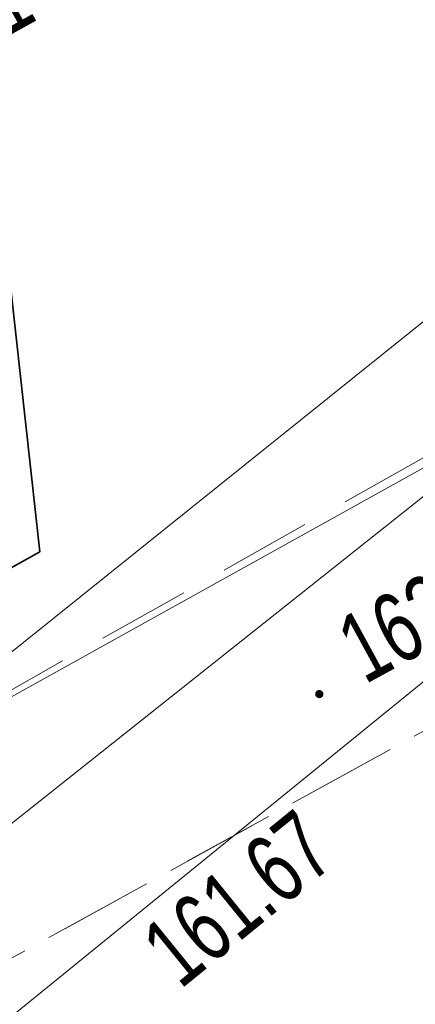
# Model space of a CAD drawing. Header units: metres. Extents: x 0 to 8443948, y 0 to 5887002.
# Tile 85 of 256: x 8442610.51 to 8442614.78, y 5885915.67 to 5885926.29. Entities that reach past the tile are written whole.
import ezdxf
from ezdxf.enums import TextEntityAlignment as Align

# ---------------------------------------------------------------- set-up
doc = ezdxf.new("R2010")
doc.units = ezdxf.units.M
doc.header["$MEASUREMENT"] = 0
for name, pattern in [('1.0_0.5', [1.5, 1, -0.5]), ('1.5_1.0', [2.5, 1.5, -1]), ('1_12', [3, 1, -1, 0, -1])]:
    doc.linetypes.add(name, pattern=pattern)
doc.layers.get('0').update_dxf_attribs({"color": 250, "linetype": 'CONTINUOUS', "lineweight": 5})
doc.layers.add('!str kreskowanie', color=2, linetype='CONTINUOUS', lineweight=5)
doc.layers.add('!STR oś jezdni', color=6, linetype='1_12', lineweight=30)
for name, color, linetype in [('chodnik', 253, 'CONTINUOUS'), ('pikieta sztuczna', 253, 'CONTINUOUS'), ('pikieta sztuczna-Atr2', 253, 'CONTINUOUS'), ('przewód ciepłowniczy', 253, 'CONTINUOUS'), ('przewód kanalizacyjny', 253, 'CONTINUOUS'), ('przewód specjalny', 253, 'CONTINUOUS'), ('rzędna-Atr2', 253, 'CONTINUOUS')]:
    doc.layers.add(name, color=color, linetype=linetype)
doc.styles.get("Standard").update_dxf_attribs({"font": 'Working1250', "width": 0.75})

# ---------------------------------------------------------------- blocks, each defined once
blk = doc.blocks.new('PW01')
at = {"linetype": 'Continuous', "lineweight": 13}
h = blk.add_hatch(color=0, dxfattribs=at)
edge = h.paths.add_edge_path()
edge.add_arc((0, 0), 0.045, 0, 360)

msp = doc.modelspace()

# ---------------------------------------------------------------- hatches: boundary and pattern name
at = {"layer": '!str kreskowanie', "linetype": 'Continuous', "lineweight": 9}
h = msp.add_hatch(dxfattribs=at)
h.set_pattern_fill('ANSI31', color=253, scale=2)
h.set_pattern_definition([(45, (0, 0), (-0.1767766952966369, 0.1767766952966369), [])])
edge = h.paths.add_edge_path()
edge.add_line((8442664.269787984, 5885958.731383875), (8442651.4591051, 5885951.860788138))
edge.add_line((8442651.4591051, 5885951.860788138), (8442651.107003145, 5885951.680213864))
edge.add_line((8442651.107003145, 5885951.680213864), (8442650.825314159, 5885951.547263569))
edge.add_line((8442650.825314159, 5885951.547263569), (8442650.213043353, 5885951.2915528))
edge.add_line((8442650.213043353, 5885951.2915528), (8442649.565351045, 5885951.067618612))
edge.add_line((8442649.565351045, 5885951.067618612), (8442648.907314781, 5885950.886039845))
edge.add_line((8442648.907314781, 5885950.886039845), (8442647.831966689, 5885950.683058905))
edge.add_line((8442647.831966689, 5885950.683058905), (8442646.84144164, 5885950.594299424))
edge.add_line((8442646.84144164, 5885950.594299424), (8442645.745570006, 5885950.602953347))
edge.add_line((8442645.745570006, 5885950.602953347), (8442644.851213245, 5885950.693332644))
edge.add_line((8442644.851213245, 5885950.693332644), (8442643.822552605, 5885950.892538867))
edge.add_line((8442643.822552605, 5885950.892538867), (8442642.989342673, 5885951.132475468))
edge.add_line((8442642.989342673, 5885951.132475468), (8442641.715645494, 5885951.648125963))
edge.add_line((8442641.715645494, 5885951.648125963), (8442641.07972687, 5885951.980826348))
edge.add_line((8442641.07972687, 5885951.980826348), (8442640.364869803, 5885952.423573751))
edge.add_line((8442640.364869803, 5885952.423573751), (8442639.747827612, 5885952.816944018))
edge.add_line((8442639.747827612, 5885952.816944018), (8442638.805722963, 5885953.219358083))
edge.add_line((8442638.805722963, 5885953.219358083), (8442638.043659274, 5885953.448433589))
edge.add_line((8442638.043659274, 5885953.448433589), (8442636.975637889, 5885953.639045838))
edge.add_line((8442636.975637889, 5885953.639045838), (8442636.054566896, 5885953.68831747))
edge.add_line((8442636.054566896, 5885953.68831747), (8442634.452306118, 5885953.524189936))
edge.add_line((8442634.452306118, 5885953.524189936), (8442633.608202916, 5885953.304587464))
edge.add_line((8442633.608202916, 5885953.304587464), (8442632.164634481, 5885952.6866348))
edge.add_line((8442632.164634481, 5885952.6866348), (8442618.406892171, 5885945.060492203))
edge.add_line((8442618.406892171, 5885945.060492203), (8442617.100164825, 5885944.336208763))
edge.add_line((8442617.100164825, 5885944.336208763), (8442616.215008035, 5885943.845590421))
edge.add_line((8442557.16726463, 5885959.805935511), (8442559.13522998, 5885956.209309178))
edge.add_line((8442616.215008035, 5885943.845590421), (8442615.06146254, 5885943.206211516))
edge.add_line((8442559.26141296, 5885962.38233375), (8442557.445368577, 5885961.329242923))
edge.add_line((8442576.933342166, 5886044.913905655), (8442578.660334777, 5886045.772101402))
edge.add_line((8442578.660334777, 5886045.772101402), (8442580.59808973, 5886046.432554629))
edge.add_line((8442580.59808973, 5886046.432554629), (8442582.250428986, 5886046.770649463))
edge.add_line((8442582.250428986, 5886046.770649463), (8442583.979383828, 5886046.919302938))
edge.add_line((8442583.979383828, 5886046.919302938), (8442585.184680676, 5886046.902471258))
edge.add_line((8442585.184680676, 5886046.902471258), (8442586.113924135, 5886046.821928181))
edge.add_line((8442586.113924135, 5886046.821928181), (8442587.197005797, 5886046.652412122))
edge.add_line((8442587.197005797, 5886046.652412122), (8442588.06338871, 5886046.456360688))
edge.add_line((8442588.06338871, 5886046.456360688), (8442589.68940497, 5886045.934469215))
edge.add_line((8442589.68940497, 5886045.934469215), (8442591.090328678, 5886045.307942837))
edge.add_line((8442591.090328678, 5886045.307942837), (8442593.047606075, 5886044.106532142))
edge.add_line((8442593.047606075, 5886044.106532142), (8442593.660625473, 5886043.636002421))
edge.add_line((8442593.660625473, 5886043.636002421), (8442594.465502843, 5886042.934259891))
edge.add_line((8442594.465502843, 5886042.934259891), (8442595.720782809, 5886041.601410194))
edge.add_line((8442595.720782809, 5886041.601410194), (8442596.285916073, 5886040.876494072))
edge.add_line((8442596.285916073, 5886040.876494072), (8442596.924928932, 5886039.926611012))
edge.add_line((8442596.924928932, 5886039.926611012), (8442597.933216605, 5886038.138030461))
edge.add_line((8442597.933216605, 5886038.138030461), (8442639.901510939, 5885962.199846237))
edge.add_line((8442639.901510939, 5885962.199846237), (8442633.109770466, 5885959.516991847))
edge.add_line((8442633.109770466, 5885959.516991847), (8442633.6963819, 5885960.200178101))
edge.add_line((8442633.6963819, 5885960.200178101), (8442633.878216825, 5885960.699639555))
edge.add_line((8442633.878216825, 5885960.699639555), (8442633.92463591, 5885961.128033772))
edge.add_line((8442633.92463591, 5885961.128033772), (8442633.89462505, 5885961.473204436))
edge.add_line((8442633.89462505, 5885961.473204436), (8442633.67516429, 5885962.095324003))
edge.add_line((8442633.67516429, 5885962.095324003), (8442592.816329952, 5886036.026115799))
edge.add_line((8442592.816329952, 5886036.026115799), (8442592.347093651, 5886036.868048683))
edge.add_line((8442592.347093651, 5886036.868048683), (8442591.825374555, 5886037.658524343))
edge.add_line((8442591.825374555, 5886037.658524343), (8442591.454307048, 5886038.129768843))
edge.add_line((8442591.454307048, 5886038.129768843), (8442590.539427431, 5886039.068731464))
edge.add_line((8442590.539427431, 5886039.068731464), (8442589.758505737, 5886039.69752528))
edge.add_line((8442589.758505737, 5886039.69752528), (8442589.585933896, 5886039.818047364))
edge.add_line((8442589.585933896, 5886039.818047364), (8442588.459514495, 5886038.165419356))
edge.add_line((8442588.459514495, 5886038.165419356), (8442587.800346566, 5886038.565106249))
edge.add_line((8442587.800346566, 5886038.565106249), (8442587.401169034, 5886038.763446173))
edge.add_line((8442587.401169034, 5886038.763446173), (8442586.892734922, 5886038.973890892))
edge.add_line((8442586.892734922, 5886038.973890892), (8442586.295614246, 5886039.16596019))
edge.add_line((8442586.295614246, 5886039.16596019), (8442585.886736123, 5886039.265546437))
edge.add_line((8442585.886736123, 5886039.265546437), (8442585.339893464, 5886039.360314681))
edge.add_line((8442585.339893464, 5886039.360314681), (8442584.724419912, 5886039.41627756))
edge.add_line((8442584.724419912, 5886039.41627756), (8442584.219128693, 5886039.422940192))
edge.add_line((8442584.219128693, 5886039.422940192), (8442583.905410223, 5886039.409338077))
edge.add_line((8442583.905410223, 5886039.409338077), (8442583.478480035, 5886039.368843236))
edge.add_line((8442583.478480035, 5886039.368843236), (8442583.033144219, 5886039.299148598))
edge.add_line((8442583.033144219, 5886039.299148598), (8442582.680557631, 5886039.223553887))
edge.add_line((8442582.680557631, 5886039.223553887), (8442582.216511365, 5886039.095484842))
edge.add_line((8442582.216511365, 5886039.095484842), (8442582.016678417, 5886039.026670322))
edge.add_line((8442582.016678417, 5886039.026670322), (8442581.364483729, 5886040.920601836))
edge.add_line((8442581.364483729, 5886040.920601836), (8442580.964649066, 5886040.731154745))
edge.add_line((8442580.964649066, 5886040.731154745), (8442580.43297031, 5886040.252304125))
edge.add_line((8442580.43297031, 5886040.252304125), (8442580.277937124, 5886040.019667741))
edge.add_line((8442580.277937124, 5886040.019667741), (8442580.094039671, 5886039.583945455))
edge.add_line((8442580.094039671, 5886039.583945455), (8442580.015675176, 5886039.029583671))
edge.add_line((8442580.015675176, 5886039.029583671), (8442580.059863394, 5886038.611492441))
edge.add_line((8442580.059863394, 5886038.611492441), (8442580.265301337, 5886038.062013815))
edge.add_line((8442580.265301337, 5886038.062013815), (8442581.161753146, 5886036.440295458))
edge.add_line((8442581.161753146, 5886036.440295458), (8442623.96985033, 5885958.982556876))
edge.add_line((8442623.96985033, 5885958.982556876), (8442624.891557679, 5885957.332484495))
edge.add_line((8442624.891557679, 5885957.332484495), (8442625.277740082, 5885956.801740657))
edge.add_line((8442625.277740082, 5885956.801740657), (8442626.012310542, 5885956.339794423))
edge.add_line((8442626.012310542, 5885956.339794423), (8442626.680497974, 5885956.223500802))
edge.add_line((8442626.680497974, 5885956.223500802), (8442627.424809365, 5885956.365608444))
edge.add_line((8442627.424809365, 5885956.365608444), (8442619.432210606, 5885952.000753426))
edge.add_line((8442619.432210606, 5885952.000753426), (8442620.219729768, 5885952.854496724))
edge.add_line((8442620.219729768, 5885952.854496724), (8442620.3699889, 5885953.615061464))
edge.add_line((8442620.3699889, 5885953.615061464), (8442620.119255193, 5885954.584632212))
edge.add_line((8442620.119255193, 5885954.584632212), (8442619.640353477, 5885955.448650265))
edge.add_line((8442575.226581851, 5886043.970444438), (8442576.933342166, 5886044.913905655))
edge.add_line((8442574.050425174, 5886043.320289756), (8442575.226581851, 5886043.970444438))
edge.add_line((8442544.998763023, 5885989.058336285), (8442548.567478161, 5885982.613418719))
edge.add_line((8442619.640353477, 5885955.448650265), (8442619.156164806, 5885956.322206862))
edge.add_line((8442595.724142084, 5885966.679588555), (8442588.138038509, 5885980.390833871))
edge.add_line((8442588.138038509, 5885980.390833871), (8442587.25953, 5885981.580307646))
edge.add_line((8442587.25953, 5885981.580307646), (8442586.802210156, 5885982.052142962))
edge.add_line((8442586.802210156, 5885982.052142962), (8442586.239579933, 5885982.539092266))
edge.add_line((8442586.239579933, 5885982.539092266), (8442585.747919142, 5885982.896731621))
edge.add_line((8442585.747919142, 5885982.896731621), (8442585.143898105, 5885983.264300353))
edge.add_line((8442585.143898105, 5885983.264300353), (8442584.644827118, 5885983.516254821))
edge.add_line((8442584.644827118, 5885983.516254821), (8442583.782358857, 5885983.855362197))
edge.add_line((8442583.782358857, 5885983.855362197), (8442583.0131845, 5885984.065593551))
edge.add_line((8442583.0131845, 5885984.065593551), (8442582.037754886, 5885984.218209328))
edge.add_line((8442582.037754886, 5885984.218209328), (8442581.291190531, 5885984.253120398))
edge.add_line((8442581.291190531, 5885984.253120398), (8442580.766487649, 5885984.235894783))
edge.add_line((8442580.766487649, 5885984.235894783), (8442579.667590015, 5885984.086633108))
edge.add_line((8442579.667590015, 5885984.086633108), (8442578.764518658, 5885983.843636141))
edge.add_line((8442578.764518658, 5885983.843636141), (8442578.226297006, 5885983.642736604))
edge.add_line((8442578.226297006, 5885983.642736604), (8442577.382363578, 5885983.233168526))
edge.add_line((8442577.382363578, 5885983.233168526), (8442576.913164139, 5885982.973247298))
edge.add_line((8442576.913164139, 5885982.973247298), (8442562.004511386, 5885974.611298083))
edge.add_line((8442562.004511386, 5885974.611298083), (8442560.687597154, 5885973.856377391))
edge.add_line((8442560.687597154, 5885973.856377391), (8442559.754133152, 5885973.098240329))
edge.add_line((8442559.754133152, 5885973.098240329), (8442558.831564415, 5885971.917020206))
edge.add_line((8442558.831564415, 5885971.917020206), (8442558.388200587, 5885971.007070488))
edge.add_line((8442558.388200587, 5885971.007070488), (8442558.102410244, 5885970.027126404))
edge.add_line((8442558.102410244, 5885970.027126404), (8442557.984470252, 5885968.843331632))
edge.add_line((8442557.984470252, 5885968.843331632), (8442558.031951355, 5885968.089993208))
edge.add_line((8442558.031951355, 5885968.089993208), (8442558.215033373, 5885967.196031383))
edge.add_line((8442558.215033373, 5885967.196031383), (8442558.48648053, 5885966.44081024))
edge.add_line((8442558.48648053, 5885966.44081024), (8442558.814047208, 5885965.795336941))
edge.add_line((8442559.507852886, 5885962.525239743), (8442559.26141296, 5885962.38233375))
edge.add_line((8442559.13522998, 5885956.209309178), (8442562.917265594, 5885949.297313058))
edge.add_line((8442557.445368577, 5885961.329242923), (8442557.084191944, 5885960.969681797))
edge.add_line((8442557.084191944, 5885960.969681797), (8442556.98385968, 5885960.733130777))
edge.add_line((8442556.98385968, 5885960.733130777), (8442556.965563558, 5885960.272431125))
edge.add_line((8442556.965563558, 5885960.272431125), (8442557.16726463, 5885959.805935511))
edge.add_line((8442615.06146254, 5885943.206211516), (8442613.65506282, 5885942.426682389))
edge.add_line((8442613.65506282, 5885942.426682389), (8442612.5732038, 5885941.841342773))
edge.add_line((8442612.5732038, 5885941.841342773), (8442612.001622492, 5885941.655464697))
edge.add_line((8442612.001622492, 5885941.655464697), (8442611.364306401, 5885941.586987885))
edge.add_line((8442611.364306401, 5885941.586987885), (8442610.759671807, 5885941.648550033))
edge.add_line((8442610.759671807, 5885941.648550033), (8442610.226871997, 5885941.810975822))
edge.add_line((8442610.226871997, 5885941.810975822), (8442609.625874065, 5885942.142023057))
edge.add_line((8442609.625874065, 5885942.142023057), (8442609.12433156, 5885942.591364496))
edge.add_line((8442609.12433156, 5885942.591364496), (8442608.738745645, 5885943.1356331))
edge.add_line((8442608.738745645, 5885943.1356331), (8442607.999152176, 5885944.412121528))
edge.add_line((8442607.999152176, 5885944.412121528), (8442605.65896882, 5885948.707076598))
edge.add_line((8442558.814047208, 5885965.795336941), (8442559.38337488, 5885964.770547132))
edge.add_line((8442562.917265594, 5885949.297313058), (8442563.060489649, 5885948.997153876))
edge.add_line((8442563.060489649, 5885948.997153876), (8442563.209829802, 5885948.526735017))
edge.add_line((8442563.209829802, 5885948.526735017), (8442563.273053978, 5885948.130033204))
edge.add_line((8442563.273053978, 5885948.130033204), (8442563.281643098, 5885947.705621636))
edge.add_line((8442598.443996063, 5885961.759260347), (8442595.724142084, 5885966.679588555))
edge.add_line((8442559.88036868, 5885963.875958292), (8442559.9900479, 5885963.569384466))
edge.add_line((8442559.9900479, 5885963.569384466), (8442559.970221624, 5885963.124450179))
edge.add_line((8442559.970221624, 5885963.124450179), (8442559.812612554, 5885962.798946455))
edge.add_line((8442559.812612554, 5885962.798946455), (8442559.507852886, 5885962.525239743))
edge.add_line((8442548.567478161, 5885982.613418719), (8442549.173515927, 5885981.678987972))
edge.add_line((8442549.173515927, 5885981.678987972), (8442549.719207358, 5885981.028637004))
edge.add_line((8442549.719207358, 5885981.028637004), (8442550.43915766, 5885980.347616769))
edge.add_line((8442550.43915766, 5885980.347616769), (8442551.453750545, 5885979.626699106))
edge.add_line((8442551.453750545, 5885979.626699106), (8442552.369924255, 5885979.155011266))
edge.add_line((8442552.369924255, 5885979.155011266), (8442553.376053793, 5885978.794396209))
edge.add_line((8442553.376053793, 5885978.794396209), (8442554.839583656, 5885978.521834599))
edge.add_line((8442554.839583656, 5885978.521834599), (8442555.86878927, 5885978.494496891))
edge.add_line((8442555.86878927, 5885978.494496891), (8442556.75491995, 5885978.577584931))
edge.add_line((8442556.75491995, 5885978.577584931), (8442557.850104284, 5885978.821722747))
edge.add_line((8442557.850104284, 5885978.821722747), (8442558.725123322, 5885979.1388735))
edge.add_line((8442558.725123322, 5885979.1388735), (8442559.936428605, 5885979.767126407))
edge.add_line((8442559.936428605, 5885979.767126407), (8442574.798483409, 5885988.089877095))
edge.add_line((8442574.798483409, 5885988.089877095), (8442575.430637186, 5885988.483614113))
edge.add_line((8442575.430637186, 5885988.483614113), (8442575.755758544, 5885988.720039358))
edge.add_line((8442575.755758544, 5885988.720039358), (8442576.11976968, 5885989.016338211))
edge.add_line((8442576.11976968, 5885989.016338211), (8442576.850433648, 5885989.734277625))
edge.add_line((8442576.850433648, 5885989.734277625), (8442577.607794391, 5885990.726352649))
edge.add_line((8442577.607794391, 5885990.726352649), (8442578.09706081, 5885991.5981357))
edge.add_line((8442578.09706081, 5885991.5981357), (8442578.398091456, 5885992.308873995))
edge.add_line((8442578.398091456, 5885992.308873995), (8442578.645516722, 5885993.108642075))
edge.add_line((8442578.645516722, 5885993.108642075), (8442578.76451388, 5885993.660449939))
edge.add_line((8442578.76451388, 5885993.660449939), (8442578.843757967, 5885994.214197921))
edge.add_line((8442578.843757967, 5885994.214197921), (8442578.889656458, 5885995.069925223))
edge.add_line((8442578.889656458, 5885995.069925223), (8442578.87378009, 5885995.573680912))
edge.add_line((8442578.87378009, 5885995.573680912), (8442578.778892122, 5885996.396560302))
edge.add_line((8442578.778892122, 5885996.396560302), (8442578.653765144, 5885996.998296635))
edge.add_line((8442578.653765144, 5885996.998296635), (8442578.413354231, 5885997.789111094))
edge.add_line((8442578.413354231, 5885997.789111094), (8442577.891151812, 5885998.940204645))
edge.add_line((8442577.891151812, 5885998.940204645), (8442555.661492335, 5886039.154576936))
edge.add_line((8442555.661492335, 5886039.154576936), (8442555.192739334, 5886039.902010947))
edge.add_line((8442555.192739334, 5886039.902010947), (8442554.77167942, 5886040.446403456))
edge.add_line((8442554.77167942, 5886040.446403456), (8442554.23035396, 5886041.0263462))
edge.add_line((8442554.23035396, 5886041.0263462), (8442553.338117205, 5886041.773919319))
edge.add_line((8442553.338117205, 5886041.773919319), (8442552.78833011, 5886042.136805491))
edge.add_line((8442552.78833011, 5886042.136805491), (8442551.929394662, 5886042.585738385))
edge.add_line((8442551.929394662, 5886042.585738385), (8442550.874101, 5886042.971803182))
edge.add_line((8442550.874101, 5886042.971803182), (8442550.060152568, 5886043.160817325))
edge.add_line((8442550.060152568, 5886043.160817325), (8442549.172101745, 5886043.267889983))
edge.add_line((8442549.172101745, 5886043.267889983), (8442547.675356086, 5886043.22347142))
edge.add_line((8442547.675356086, 5886043.22347142), (8442547.061056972, 5886043.122880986))
edge.add_line((8442547.061056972, 5886043.122880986), (8442545.817061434, 5886042.762112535))
edge.add_line((8442545.817061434, 5886042.762112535), (8442544.958212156, 5886042.376320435))
edge.add_line((8442544.958212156, 5886042.376320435), (8442556.761535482, 5886048.533241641))
edge.add_line((8442556.761535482, 5886048.533241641), (8442559.144859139, 5886044.221710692))
edge.add_line((8442559.144859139, 5886044.221710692), (8442559.66884726, 5886043.397109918))
edge.add_line((8442559.66884726, 5886043.397109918), (8442560.045474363, 5886042.917121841))
edge.add_line((8442560.045474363, 5886042.917121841), (8442560.365518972, 5886042.561896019))
edge.add_line((8442560.365518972, 5886042.561896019), (8442560.864796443, 5886042.083234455))
edge.add_line((8442560.864796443, 5886042.083234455), (8442561.500294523, 5886041.579377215))
edge.add_line((8442561.500294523, 5886041.579377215), (8442562.018021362, 5886041.239482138))
edge.add_line((8442562.018021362, 5886041.239482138), (8442562.925697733, 5886040.768919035))
edge.add_line((8442562.925697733, 5886040.768919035), (8442563.65215204, 5886040.490743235))
edge.add_line((8442563.65215204, 5886040.490743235), (8442564.729267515, 5886040.218498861))
edge.add_line((8442564.729267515, 5886040.218498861), (8442565.997367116, 5886040.093377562))
edge.add_line((8442565.997367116, 5886040.093377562), (8442566.856995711, 5886040.12361581))
edge.add_line((8442566.856995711, 5886040.12361581), (8442567.775118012, 5886040.259549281))
edge.add_line((8442567.775118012, 5886040.259549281), (8442568.470731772, 5886040.437104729))
edge.add_line((8442568.470731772, 5886040.437104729), (8442569.238608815, 5886040.713781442))
edge.add_line((8442569.238608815, 5886040.713781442), (8442570.392103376, 5886041.298046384))
edge.add_line((8442570.392103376, 5886041.298046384), (8442574.050425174, 5886043.320289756))
edge.add_line((8442563.149043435, 5885945.085960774), (8442563.114333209, 5885944.324342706))
edge.add_line((8442563.114333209, 5885944.324342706), (8442563.160900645, 5885943.797810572))
edge.add_line((8442563.160900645, 5885943.797810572), (8442563.25558707, 5885943.414633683))
edge.add_line((8442563.25558707, 5885943.414633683), (8442563.3893295, 5885943.069609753))
edge.add_line((8442563.3893295, 5885943.069609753), (8442563.618000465, 5885942.628209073))
edge.add_line((8442563.618000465, 5885942.628209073), (8442582.367146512, 5885907.25750681))
edge.add_line((8442582.367146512, 5885907.25750681), (8442582.452884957, 5885907.122939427))
edge.add_line((8442582.452884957, 5885907.122939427), (8442582.584529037, 5885906.980046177))
edge.add_line((8442582.584529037, 5885906.980046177), (8442582.646758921, 5885906.928817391))
edge.add_line((8442582.646758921, 5885906.928817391), (8442582.739224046, 5885906.866550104))
edge.add_line((8442582.739224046, 5885906.866550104), (8442582.919084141, 5885906.782435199))
edge.add_line((8442582.919084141, 5885906.782435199), (8442583.0697653, 5885906.741846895))
edge.add_line((8442583.0697653, 5885906.741846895), (8442583.06, 5885906.68))
edge.add_line((8442583.06, 5885906.68), (8442578.00657704, 5885903.740362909))
edge.add_line((8442578.00657704, 5885903.740362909), (8442552.799026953, 5885951.294995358))
edge.add_line((8442552.799026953, 5885951.294995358), (8442555.684804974, 5885954.32226098))
edge.add_line((8442555.684804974, 5885954.32226098), (8442507.860863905, 5886017.712586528))
edge.add_line((8442507.860863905, 5886017.712586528), (8442507.578284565, 5886018.111984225))
edge.add_line((8442507.578284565, 5886018.111984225), (8442507.124857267, 5886018.887668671))
edge.add_line((8442507.124857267, 5886018.887668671), (8442506.720786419, 5886019.819149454))
edge.add_line((8442506.720786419, 5886019.819149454), (8442506.583712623, 5886020.234974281))
edge.add_line((8442506.583712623, 5886020.234974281), (8442506.372262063, 5886021.12189629))
edge.add_line((8442506.372262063, 5886021.12189629), (8442506.270204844, 5886021.924966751))
edge.add_line((8442506.270204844, 5886021.924966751), (8442506.247239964, 5886022.530698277))
edge.add_line((8442506.247239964, 5886022.530698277), (8442506.267848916, 5886023.10456106))
edge.add_line((8442506.267848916, 5886023.10456106), (8442506.295869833, 5886023.411444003))
edge.add_line((8442506.295869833, 5886023.411444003), (8442506.422132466, 5886024.19433665))
edge.add_line((8442506.422132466, 5886024.19433665), (8442506.606342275, 5886024.900652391))
edge.add_line((8442506.606342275, 5886024.900652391), (8442506.761219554, 5886025.35195658))
edge.add_line((8442506.761219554, 5886025.35195658), (8442506.929541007, 5886025.763542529))
edge.add_line((8442506.929541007, 5886025.763542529), (8442507.066558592, 5886026.057426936))
edge.add_line((8442507.066558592, 5886026.057426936), (8442507.38350399, 5886026.64033676))
edge.add_line((8442507.38350399, 5886026.64033676), (8442507.827406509, 5886027.304139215))
edge.add_line((8442507.827406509, 5886027.304139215), (8442509.153024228, 5886028.69908267))
edge.add_line((8442509.153024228, 5886028.69908267), (8442516.908454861, 5886033.147109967))
edge.add_line((8442516.908454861, 5886033.147109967), (8442515.49, 5886035.71))
edge.add_line((8442515.49, 5886035.71), (8442518.519999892, 5886037.349999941))
edge.add_line((8442518.519999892, 5886037.349999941), (8442518.95, 5886036.56))
edge.add_line((8442518.95, 5886036.56), (8442520.8, 5886037.56))
edge.add_line((8442520.8, 5886037.56), (8442520.363227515, 5886038.362442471))
edge.add_line((8442520.363227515, 5886038.362442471), (8442520.85, 5886038.61))
edge.add_line((8442520.85, 5886038.61), (8442525.322022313, 5886030.514188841))
edge.add_line((8442525.322022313, 5886030.514188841), (8442525.204935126, 5886029.684240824))
edge.add_line((8442525.204935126, 5886029.684240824), (8442525.322994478, 5886028.850923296))
edge.add_line((8442525.322994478, 5886028.850923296), (8442525.578961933, 5886028.233632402))
edge.add_line((8442525.578961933, 5886028.233632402), (8442537.309274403, 5886006.998759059))
edge.add_line((8442537.309274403, 5886006.998759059), (8442537.359291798, 5886006.832410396))
edge.add_line((8442537.359291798, 5886006.832410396), (8442537.381164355, 5886006.621952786))
edge.add_line((8442537.381164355, 5886006.621952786), (8442537.374401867, 5886006.504494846))
edge.add_line((8442537.374401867, 5886006.504494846), (8442537.315178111, 5886006.260410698))
edge.add_line((8442537.315178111, 5886006.260410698), (8442537.277068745, 5886006.172245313))
edge.add_line((8442537.277068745, 5886006.172245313), (8442537.198289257, 5886006.038101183))
edge.add_line((8442537.198289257, 5886006.038101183), (8442537.050649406, 5886005.868766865))
edge.add_line((8442537.050649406, 5886005.868766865), (8442536.82272477, 5886005.710244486))
edge.add_line((8442536.82272477, 5886005.710244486), (8442536.673812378, 5886005.587698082))
edge.add_line((8442536.673812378, 5886005.587698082), (8442536.547191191, 5886005.43285553))
edge.add_line((8442536.547191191, 5886005.43285553), (8442536.429241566, 5886005.188055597))
edge.add_line((8442536.429241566, 5886005.188055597), (8442536.384909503, 5886004.971586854))
edge.add_line((8442536.384909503, 5886004.971586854), (8442536.391157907, 5886004.736480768))
edge.add_line((8442536.391157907, 5886004.736480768), (8442536.44147293, 5886004.537243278))
edge.add_line((8442536.44147293, 5886004.537243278), (8442536.50590877, 5886004.395998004))
edge.add_line((8442559.38337488, 5885964.770547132), (8442559.88036868, 5885963.875958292))
edge.add_line((8442563.256136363, 5885947.201706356), (8442563.149043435, 5885945.085960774))
edge.add_line((8442563.281643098, 5885947.705621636), (8442563.256136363, 5885947.201706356))
edge.add_line((8442605.65896882, 5885948.707076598), (8442598.443996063, 5885961.759260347))
edge.add_line((8442536.50590877, 5886004.395998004), (8442544.998763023, 5885989.058336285))
edge.add_line((8442619.156164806, 5885956.322206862), (8442575.873930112, 5886034.638219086))
edge.add_line((8442575.873930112, 5886034.638219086), (8442574.992021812, 5886036.011107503))
edge.add_line((8442574.992021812, 5886036.011107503), (8442574.809284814, 5886036.158104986))
edge.add_line((8442574.809284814, 5886036.158104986), (8442574.427946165, 5886036.371085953))
edge.add_line((8442574.427946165, 5886036.371085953), (8442573.649223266, 5886036.528915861))
edge.add_line((8442573.649223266, 5886036.528915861), (8442573.311293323, 5886036.500159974))
edge.add_line((8442573.311293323, 5886036.500159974), (8442572.84457899, 5886036.359912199))
edge.add_line((8442572.84457899, 5886036.359912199), (8442572.68165341, 5886036.279289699))
edge.add_line((8442572.68165341, 5886036.279289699), (8442567.43053494, 5886033.376581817))
edge.add_line((8442567.43053494, 5886033.376581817), (8442566.976324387, 5886033.03281399))
edge.add_line((8442566.976324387, 5886033.03281399), (8442566.684977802, 5886032.658291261))
edge.add_line((8442566.684977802, 5886032.658291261), (8442566.476228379, 5886032.179733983))
edge.add_line((8442566.476228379, 5886032.179733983), (8442566.398104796, 5886031.626207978))
edge.add_line((8442566.398104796, 5886031.626207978), (8442566.479116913, 5886031.062749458))
edge.add_line((8442566.479116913, 5886031.062749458), (8442566.963847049, 5886030.086771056))
edge.add_line((8442566.963847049, 5886030.086771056), (8442610.403869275, 5885951.485128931))
edge.add_line((8442610.403869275, 5885951.485128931), (8442611.372930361, 5885949.736782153))
edge.add_line((8442611.372930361, 5885949.736782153), (8442612.09207298, 5885948.992046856))
edge.add_line((8442612.09207298, 5885948.992046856), (8442612.570868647, 5885948.783844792))
edge.add_line((8442612.570868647, 5885948.783844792), (8442613.122196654, 5885948.706352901))
edge.add_line((8442613.122196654, 5885948.706352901), (8442613.659630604, 5885948.779914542))
edge.add_line((8442613.659630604, 5885948.779914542), (8442614.0917674, 5885948.957086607))
edge.add_line((8442614.0917674, 5885948.957086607), (8442619.339559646, 5885951.86579517))
edge.add_line((8442619.339559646, 5885951.86579517), (8442627.43064202, 5885956.357532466))
edge.add_line((8442627.43064202, 5885956.357532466), (8442626.46303156, 5885958.100814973))
edge.add_line((8442626.46303156, 5885958.100814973), (8442632.148147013, 5885961.251919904))
edge.add_line((8442632.148147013, 5885961.251919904), (8442633.192210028, 5885959.368257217))
edge.add_line((8442633.192210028, 5885959.368257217), (8442640.024905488, 5885961.976573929))
edge.add_line((8442640.024905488, 5885961.976573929), (8442641.49693605, 5885959.313055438))
edge.add_line((8442641.49693605, 5885959.313055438), (8442641.894996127, 5885958.602535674))
edge.add_line((8442641.894996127, 5885958.602535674), (8442642.525652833, 5885957.767843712))
edge.add_line((8442642.525652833, 5885957.767843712), (8442642.96640492, 5885957.344131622))
edge.add_line((8442642.96640492, 5885957.344131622), (8442643.950091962, 5885956.679601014))
edge.add_line((8442643.950091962, 5885956.679601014), (8442644.957009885, 5885956.280360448))
edge.add_line((8442644.957009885, 5885956.280360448), (8442646.118492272, 5885956.092264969))
edge.add_line((8442646.118492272, 5885956.092264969), (8442647.79152941, 5885956.27810957))
edge.add_line((8442647.79152941, 5885956.27810957), (8442649.97539069, 5885957.306120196))
edge.add_line((8442649.97539069, 5885957.306120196), (8442661.672803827, 5885963.579649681))
edge.add_line((8442661.672803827, 5885963.579649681), (8442664.270551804, 5885958.731793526))

# ---------------------------------------------------------------- linework, layer by layer
at = {"color": 5, "linetype": '1.5_1.0', "lineweight": 35, "ltscale": 3}
msp.add_lwpolyline([(8442577.072229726, 5885901.954937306), (8442610.723893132, 5885920.553791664), (8442610.073813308, 5885926.38450761), (8442621.448858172, 5885932.701010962), (8442642.446016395, 5885944.421117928), (8442643.550879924, 5885945.015749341), (8442648.242824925, 5885941.384243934), (8442670.170182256, 5885953.38133787), (8442662.563267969, 5885967.284665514), (8442684.43644411, 5885978.296141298), (8442679.014715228, 5885988.33974182), (8442650.406952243, 5885973.359494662), (8442600.516083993, 5886061.954035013), (8442572.89560141, 5886065.513723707), (8442496.122549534, 5886031.613493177), (8442554.317059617, 5885954.445405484), (8442549.65130292, 5885949.481834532)], close=True, dxfattribs=at)
at = {"layer": 'chodnik', "color": 253, "linetype": '1.0_0.5', "lineweight": 18, "flags": 128}
for points in [[(8442707.59, 5885966.12), (8442740.5, 5885984.2), (8442770.25, 5886000.57), (8442776.85, 5886004.13), (8442777.65, 5886004.51), (8442778.01, 5886005.75), (8442778.09, 5886007.21), (8442777.81, 5886008.18), (8442769.05, 5886003.38), (8442738.76, 5885986.77), (8442718.88, 5885975.85), (8442715.91, 5885974.22), (8442705.92, 5885968.73), (8442674.35, 5885951.31), (8442650.25, 5885938.08), (8442641.79, 5885933.44), (8442609.65, 5885915.75), (8442585.49, 5885902.51), (8442586.37, 5885901.59), (8442587.49, 5885900.95), (8442588.46, 5885900.57), (8442589.05, 5885900.97), (8442611.11, 5885913.06), (8442643.19, 5885930.7), (8442675.79, 5885948.64)], [(8442648.88, 5885940.71), (8442609.66, 5885918.64), (8442609.11, 5885916.37), (8442609.65, 5885915.75), (8442641.79, 5885933.44), (8442650.25, 5885938.08), (8442649.81, 5885939.03)]]:
    msp.add_lwpolyline(points, close=True, dxfattribs=at)
at = {"layer": 'przewód ciepłowniczy', "color": 212, "linetype": 'Continuous', "lineweight": 18, "flags": 128}
for points in [[(8442468.41361456, 5885837.2550207), (8442492.38, 5885850.78), (8442526.43, 5885869.91), (8442557.97, 5885887.38), (8442579, 5885898.9), (8442597.12, 5885908.82), (8442621.54, 5885928.39), (8442622.88, 5885929.12), (8442634.74, 5885935.53), (8442662.22, 5885944.86), (8442694.7, 5885962.63), (8442729.3, 5885981.38), (8442771.24, 5886004.78), (8442809.06, 5886025.75), (8442824.5, 5886037.78), (8442825.808881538, 5886038.497747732)], [(8442826.5815665, 5886037.260124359), (8442825.12, 5886036.46), (8442809.73, 5886024.43), (8442772.28, 5886003.68), (8442730.32, 5885980.35), (8442695.32, 5885961.45), (8442662.89, 5885943.59), (8442635.46, 5885934.17), (8442623.62, 5885927.75), (8442622.3, 5885927.06), (8442597.82, 5885907.62), (8442578.89, 5885897.21), (8442557.8, 5885885.69), (8442526.33, 5885868.13), (8442492.21, 5885849.12), (8442469.139366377, 5885836.092570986)]]:
    msp.add_lwpolyline(points, dxfattribs=at)
at = {"layer": 'przewód kanalizacyjny', "color": 34, "linetype": 'Continuous', "lineweight": 18, "flags": 128}
msp.add_lwpolyline([(8442555.41, 5885950.23), (8442572.42, 5885916.7), (8442588.62, 5885906.63), (8442607.08, 5885917.14), (8442640.86, 5885935.9)], dxfattribs=at)
at = {"layer": 'przewód specjalny', "color": 253, "linetype": 'Continuous', "lineweight": 18, "flags": 128}
msp.add_lwpolyline([(8442566.01, 5885889.1), (8442600.17, 5885908.09), (8442608.66, 5885914.28), (8442609.17, 5885914.61), (8442609.67, 5885914.94), (8442618.23, 5885921.89), (8442628.92, 5885928.11), (8442638, 5885933.03), (8442648.02, 5885937.42), (8442663.36, 5885942.41), (8442690.14, 5885957.15), (8442715.73, 5885970.93), (8442741.44, 5885985.33), (8442767.78, 5885999.97), (8442790.1, 5886011.97), (8442810.04, 5886022.27), (8442810.57, 5886022.54), (8442825.11, 5886035.58), (8442826.981417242, 5886036.619676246)], dxfattribs=at)

# ---------------------------------------------------------------- block references
at = {"layer": 'pikieta sztuczna', "color": 253, "linetype": 'Continuous', "lineweight": 13}
msp.add_blockref('PW01', (8442613.74, 5885919.02), dxfattribs=at)

# ---------------------------------------------------------------- texts
at = {"layer": '!STR oś jezdni', "color": 162, "linetype": 'Continuous', "lineweight": 30, "insert": (8442602.988548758, 5885904.395823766), "char_height": 2, "width": 36.56470694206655, "attachment_point": 1, "rotation": 29.39422749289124}
msp.add_mtext('\\pi11.959;{\\fArial Narrow|b0|i0|c238|p34;\\C0;Kierunek Kleosin}', dxfattribs=at)
at = {"layer": 'pikieta sztuczna-Atr2', "color": 253, "width": 0.72}
msp.add_text('162.53', height=0.75, rotation=29.033, dxfattribs=at).set_placement((8442610, 5885926.76), align=Align.TOP_LEFT)
msp.add_text('162.24', height=0.75, rotation=28.632, dxfattribs=at).set_placement((8442614.23, 5885919.12))
at = {"layer": 'rzędna-Atr2', "color": 253, "width": 0.72}
msp.add_text('161.67', height=0.75, rotation=39.07400000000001, dxfattribs=at).set_placement((8442612.24, 5885915.83))

doc.saveas('drawing.dxf')
